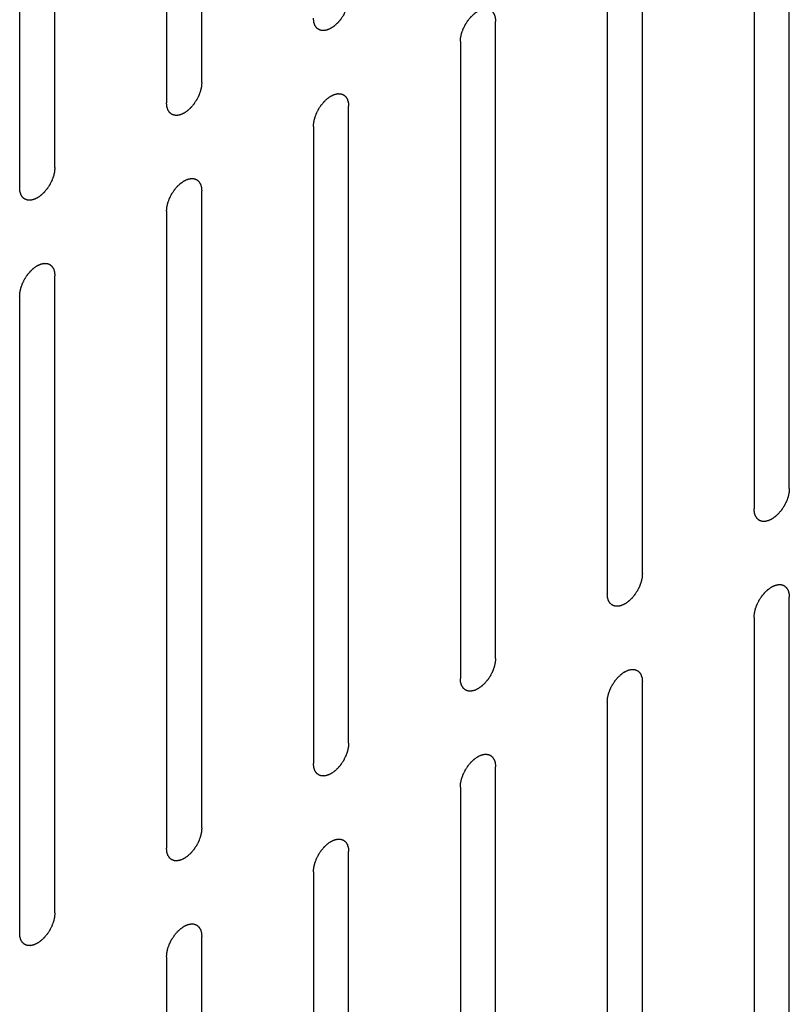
# Model space of a CAD drawing. Header units: inches. Extents: x 5 to 265, y 5 to 171.
# Tile 30 of 212: x 192.51 to 193.67, y 77.4 to 78.89. Entities that reach past the tile are written whole.
import ezdxf

# ---------------------------------------------------------------- set-up
doc = ezdxf.new("R2010")
doc.units = ezdxf.units.IN
doc.header["$LTSCALE"] = 14.96
doc.header["$MEASUREMENT"] = 0
doc.layers.get('0').update_dxf_attribs({"linetype": 'CONTINUOUS'})

msp = doc.modelspace()

# ---------------------------------------------------------------- linework, layer by layer
at = {"color": 7, "linetype": 'Continuous'}
for p, q in [((192.7805, 78.7908), (192.7805, 79.7502)), ((192.7275, 79.7195), (192.7275, 78.7602)), ((192.5592, 78.663), (192.5592, 79.6224)), ((192.5061, 79.5918), (192.5061, 78.6324)), ((193.6658, 78.1792), (193.6658, 79.1386)), ((193.6128, 79.108), (193.6128, 78.1486)), ((193.4445, 78.0514), (193.4445, 79.0108)), ((193.3914, 78.9802), (193.3914, 78.0208)), ((193.2231, 77.9236), (193.2231, 78.883)), ((193.1701, 78.8524), (193.1701, 77.893)), ((193.0018, 77.7959), (193.0018, 78.7553)), ((192.9488, 78.7246), (192.9488, 77.7652)), ((192.7805, 77.6681), (192.7805, 78.6275)), ((192.7275, 78.5969), (192.7275, 77.6375)), ((192.5592, 77.5403), (192.5592, 78.4997)), ((192.5061, 78.4691), (192.5061, 77.5097)), ((193.6658, 77.0565), (193.6658, 78.0159)), ((193.6128, 77.9853), (193.6128, 77.0259)), ((193.4445, 76.9287), (193.4445, 77.8881)), ((193.3914, 77.8575), (193.3914, 76.8981)), ((193.2231, 76.801), (193.2231, 77.7603)), ((193.1701, 77.7297), (193.1701, 76.7703)), ((193.0018, 76.6732), (193.0018, 77.6326)), ((192.9488, 77.6019), (192.9488, 76.6426)), ((192.7805, 76.5454), (192.7805, 77.5048)), ((192.7275, 77.4742), (192.7275, 76.5148))]:
    msp.add_line(p, q, dxfattribs=at)
for points in [[(193.0018, 78.9186), (193.0018, 78.918), (193.0017, 78.917), (193.0016, 78.9154), (193.0015, 78.9141), (193.0014, 78.9132), (193.0013, 78.9127), (193.0013, 78.9123), (193.0012, 78.9119), (193.0011, 78.9114), (193.0009, 78.9104), (193.0006, 78.909), (193.0002, 78.9077), (193, 78.9067), (192.9999, 78.9061), (192.9998, 78.9057), (192.9997, 78.9053), (192.9995, 78.9048), (192.9991, 78.9038), (192.9986, 78.9024), (192.9981, 78.901), (192.9977, 78.9), (192.9975, 78.8995), (192.9974, 78.8991), (192.9972, 78.8986), (192.9969, 78.8981), (192.9964, 78.8971), (192.9957, 78.8957), (192.995, 78.8944), (192.9945, 78.8934), (192.9943, 78.8928), (192.9941, 78.8924), (192.9938, 78.892), (192.9935, 78.8915), (192.9929, 78.8906), (192.992, 78.8894), (192.9912, 78.8881), (192.9906, 78.8872), (192.9903, 78.8867), (192.9901, 78.8863), (192.9898, 78.886), (192.9894, 78.8855), (192.9887, 78.8847), (192.9878, 78.8836), (192.9868, 78.8825), (192.9862, 78.8817), (192.9858, 78.8812), (192.9855, 78.8808), (192.9852, 78.8806), (192.9848, 78.8802), (192.984, 78.8795), (192.983, 78.8786), (192.982, 78.8776), (192.9813, 78.8769), (192.9808, 78.8766), (192.9805, 78.8762), (192.9802, 78.876), (192.9798, 78.8757), (192.979, 78.8752), (192.9779, 78.8744), (192.9768, 78.8737), (192.9761, 78.8732), (192.9756, 78.8729), (192.9753, 78.8726), (192.975, 78.8725), (192.9745, 78.8723), (192.9738, 78.8719), (192.9727, 78.8714), (192.9716, 78.8709), (192.9709, 78.8706), (192.9705, 78.8704), (192.9701, 78.8702), (192.9698, 78.8702), (192.9694, 78.8701), (192.9687, 78.8699), (192.9677, 78.8697), (192.9666, 78.8694), (192.9659, 78.8693), (192.9655, 78.8692), (192.9652, 78.8691), (192.9649, 78.8691), (192.9645, 78.8691), (192.9639, 78.8692), (192.9629, 78.8692), (192.962, 78.8692), (192.9613, 78.8692), (192.9609, 78.8693), (192.9606, 78.8693), (192.9604, 78.8694), (192.96, 78.8695), (192.9594, 78.8697), (192.9586, 78.87), (192.9577, 78.8703), (192.9571, 78.8706), (192.9568, 78.8707), (192.9565, 78.8708), (192.9563, 78.8709), (192.9561, 78.8712), (192.9556, 78.8716), (192.9549, 78.8721), (192.9542, 78.8727), (192.9537, 78.8731), (192.9535, 78.8733), (192.9532, 78.8735), (192.9531, 78.8737), (192.9529, 78.8741), (192.9526, 78.8746), (192.952, 78.8754), (192.9515, 78.8762), (192.9512, 78.8768), (192.951, 78.8771), (192.9508, 78.8773), (192.9507, 78.8777), (192.9506, 78.8781), (192.9504, 78.8788), (192.9501, 78.8798), (192.9497, 78.8808), (192.9495, 78.8815), (192.9494, 78.8819), (192.9493, 78.8822), (192.9493, 78.8826), (192.9492, 78.883), (192.9492, 78.8839), (192.949, 78.8851), (192.9489, 78.8865), (192.9488, 78.8875), (192.9488, 78.8879)], [(193.1701, 78.8524), (193.1701, 78.8529), (193.1702, 78.854), (193.1704, 78.8555), (193.1705, 78.8568), (193.1705, 78.8577), (193.1706, 78.8583), (193.1706, 78.8587), (193.1707, 78.8591), (193.1708, 78.8596), (193.171, 78.8606), (193.1714, 78.862), (193.1717, 78.8633), (193.1719, 78.8643), (193.172, 78.8648), (193.1721, 78.8652), (193.1723, 78.8657), (193.1725, 78.8662), (193.1728, 78.8672), (193.1733, 78.8686), (193.1738, 78.87), (193.1742, 78.8709), (193.1744, 78.8715), (193.1745, 78.8719), (193.1747, 78.8723), (193.175, 78.8729), (193.1755, 78.8739), (193.1762, 78.8752), (193.1769, 78.8766), (193.1774, 78.8776), (193.1777, 78.8781), (193.1779, 78.8786), (193.1781, 78.8789), (193.1785, 78.8794), (193.179, 78.8803), (193.1799, 78.8816), (193.1807, 78.8829), (193.1813, 78.8838), (193.1816, 78.8843), (193.1819, 78.8847), (193.1822, 78.885), (193.1825, 78.8855), (193.1832, 78.8862), (193.1841, 78.8874), (193.1851, 78.8885), (193.1858, 78.8893), (193.1861, 78.8898), (193.1864, 78.8901), (193.1867, 78.8904), (193.1872, 78.8908), (193.1879, 78.8915), (193.1889, 78.8924), (193.1899, 78.8934), (193.1907, 78.894), (193.1911, 78.8944), (193.1914, 78.8947), (193.1917, 78.8949), (193.1921, 78.8952), (193.1929, 78.8958), (193.194, 78.8965), (193.1951, 78.8973), (193.1959, 78.8978), (193.1963, 78.8981), (193.1966, 78.8984), (193.1969, 78.8985), (193.1974, 78.8987), (193.1981, 78.899), (193.1992, 78.8995), (193.2003, 78.9), (193.201, 78.9004), (193.2014, 78.9006), (193.2018, 78.9008), (193.2021, 78.9008), (193.2025, 78.9009), (193.2032, 78.9011), (193.2042, 78.9013), (193.2053, 78.9015), (193.206, 78.9017), (193.2064, 78.9018), (193.2067, 78.9019), (193.207, 78.9019), (193.2074, 78.9019), (193.2081, 78.9018), (193.209, 78.9018), (193.21, 78.9018), (193.2106, 78.9017), (193.211, 78.9017), (193.2113, 78.9017), (193.2115, 78.9016), (193.2119, 78.9015), (193.2125, 78.9013), (193.2133, 78.901), (193.2142, 78.9006), (193.2148, 78.9004), (193.2151, 78.9003), (193.2154, 78.9002), (193.2156, 78.9), (193.2159, 78.8998), (193.2163, 78.8994), (193.217, 78.8988), (193.2177, 78.8983), (193.2182, 78.8979), (193.2184, 78.8976), (193.2187, 78.8975), (193.2188, 78.8972), (193.219, 78.8969), (193.2194, 78.8964), (193.2199, 78.8956), (193.2204, 78.8948), (193.2207, 78.8942), (193.2209, 78.8939), (193.2211, 78.8936), (193.2212, 78.8933), (193.2213, 78.8929), (193.2215, 78.8922), (193.2219, 78.8912), (193.2222, 78.8902), (193.2224, 78.8895), (193.2225, 78.8891), (193.2226, 78.8888), (193.2226, 78.8884), (193.2227, 78.888), (193.2228, 78.8871), (193.2229, 78.8859), (193.223, 78.8845), (193.2231, 78.8835), (193.2231, 78.883)], [(192.7805, 78.7908), (192.7804, 78.7903), (192.7804, 78.7892), (192.7802, 78.7877), (192.7801, 78.7864), (192.7801, 78.7854), (192.78, 78.7849), (192.78, 78.7845), (192.7799, 78.7841), (192.7798, 78.7836), (192.7795, 78.7826), (192.7792, 78.7812), (192.7789, 78.7799), (192.7787, 78.7789), (192.7786, 78.7784), (192.7785, 78.778), (192.7783, 78.7775), (192.7781, 78.777), (192.7778, 78.776), (192.7773, 78.7746), (192.7768, 78.7732), (192.7764, 78.7722), (192.7762, 78.7717), (192.7761, 78.7713), (192.7758, 78.7709), (192.7756, 78.7703), (192.7751, 78.7693), (192.7744, 78.768), (192.7737, 78.7666), (192.7732, 78.7656), (192.7729, 78.7651), (192.7727, 78.7646), (192.7725, 78.7643), (192.7721, 78.7638), (192.7716, 78.7629), (192.7707, 78.7616), (192.7699, 78.7603), (192.7693, 78.7594), (192.769, 78.7589), (192.7687, 78.7585), (192.7684, 78.7582), (192.7681, 78.7577), (192.7674, 78.757), (192.7664, 78.7558), (192.7655, 78.7547), (192.7648, 78.7539), (192.7644, 78.7534), (192.7642, 78.7531), (192.7639, 78.7528), (192.7634, 78.7524), (192.7627, 78.7517), (192.7617, 78.7508), (192.7607, 78.7498), (192.7599, 78.7491), (192.7595, 78.7488), (192.7592, 78.7485), (192.7589, 78.7483), (192.7585, 78.7479), (192.7577, 78.7474), (192.7566, 78.7467), (192.7555, 78.7459), (192.7547, 78.7454), (192.7543, 78.7451), (192.754, 78.7448), (192.7537, 78.7447), (192.7532, 78.7445), (192.7525, 78.7442), (192.7514, 78.7437), (192.7503, 78.7432), (192.7496, 78.7428), (192.7491, 78.7426), (192.7488, 78.7424), (192.7485, 78.7424), (192.7481, 78.7423), (192.7474, 78.7421), (192.7463, 78.7419), (192.7453, 78.7417), (192.7446, 78.7415), (192.7442, 78.7414), (192.7439, 78.7413), (192.7436, 78.7413), (192.7432, 78.7413), (192.7425, 78.7414), (192.7416, 78.7414), (192.7406, 78.7414), (192.74, 78.7415), (192.7396, 78.7415), (192.7393, 78.7415), (192.739, 78.7416), (192.7387, 78.7417), (192.7381, 78.7419), (192.7373, 78.7422), (192.7364, 78.7426), (192.7358, 78.7428), (192.7355, 78.7429), (192.7352, 78.743), (192.735, 78.7432), (192.7347, 78.7434), (192.7343, 78.7438), (192.7336, 78.7444), (192.7329, 78.7449), (192.7324, 78.7453), (192.7321, 78.7455), (192.7319, 78.7457), (192.7318, 78.746), (192.7316, 78.7463), (192.7312, 78.7468), (192.7307, 78.7476), (192.7302, 78.7484), (192.7298, 78.749), (192.7297, 78.7493), (192.7295, 78.7496), (192.7294, 78.7499), (192.7293, 78.7503), (192.7291, 78.751), (192.7287, 78.752), (192.7284, 78.753), (192.7282, 78.7537), (192.7281, 78.7541), (192.728, 78.7544), (192.728, 78.7548), (192.7279, 78.7552), (192.7278, 78.7561), (192.7277, 78.7573), (192.7276, 78.7587), (192.7275, 78.7597), (192.7275, 78.7602)], [(192.9488, 78.7246), (192.9488, 78.7252), (192.9489, 78.7262), (192.949, 78.7278), (192.9491, 78.7291), (192.9492, 78.73), (192.9493, 78.7305), (192.9493, 78.7309), (192.9494, 78.7313), (192.9495, 78.7318), (192.9497, 78.7328), (192.95, 78.7342), (192.9503, 78.7355), (192.9506, 78.7365), (192.9507, 78.7371), (192.9508, 78.7375), (192.9509, 78.7379), (192.9511, 78.7384), (192.9515, 78.7394), (192.952, 78.7408), (192.9525, 78.7422), (192.9529, 78.7432), (192.9531, 78.7437), (192.9532, 78.7441), (192.9534, 78.7446), (192.9537, 78.7451), (192.9542, 78.7461), (192.9549, 78.7475), (192.9556, 78.7488), (192.9561, 78.7498), (192.9563, 78.7504), (192.9565, 78.7508), (192.9568, 78.7512), (192.9571, 78.7517), (192.9577, 78.7526), (192.9585, 78.7538), (192.9594, 78.7551), (192.96, 78.756), (192.9603, 78.7565), (192.9605, 78.7569), (192.9608, 78.7572), (192.9612, 78.7577), (192.9619, 78.7585), (192.9628, 78.7596), (192.9638, 78.7607), (192.9644, 78.7615), (192.9648, 78.762), (192.9651, 78.7623), (192.9654, 78.7626), (192.9658, 78.763), (192.9666, 78.7637), (192.9676, 78.7646), (192.9686, 78.7656), (192.9693, 78.7663), (192.9697, 78.7666), (192.9701, 78.767), (192.9704, 78.7672), (192.9708, 78.7675), (192.9716, 78.768), (192.9727, 78.7688), (192.9738, 78.7695), (192.9745, 78.77), (192.975, 78.7703), (192.9753, 78.7706), (192.9756, 78.7707), (192.976, 78.7709), (192.9768, 78.7713), (192.9779, 78.7718), (192.9789, 78.7723), (192.9797, 78.7726), (192.9801, 78.7728), (192.9805, 78.773), (192.9808, 78.773), (192.9812, 78.7731), (192.9819, 78.7733), (192.9829, 78.7735), (192.984, 78.7738), (192.9847, 78.7739), (192.9851, 78.774), (192.9854, 78.7741), (192.9857, 78.7741), (192.9861, 78.7741), (192.9867, 78.774), (192.9877, 78.774), (192.9886, 78.774), (192.9893, 78.774), (192.9897, 78.7739), (192.99, 78.7739), (192.9902, 78.7738), (192.9906, 78.7737), (192.9912, 78.7735), (192.992, 78.7732), (192.9929, 78.7729), (192.9935, 78.7726), (192.9938, 78.7725), (192.9941, 78.7724), (192.9942, 78.7722), (192.9945, 78.772), (192.995, 78.7716), (192.9957, 78.7711), (192.9964, 78.7705), (192.9969, 78.7701), (192.9971, 78.7699), (192.9973, 78.7697), (192.9975, 78.7695), (192.9977, 78.7691), (192.998, 78.7686), (192.9986, 78.7678), (192.9991, 78.767), (192.9994, 78.7664), (192.9996, 78.7661), (192.9998, 78.7659), (192.9999, 78.7655), (193, 78.7651), (193.0002, 78.7644), (193.0005, 78.7634), (193.0008, 78.7624), (193.0011, 78.7617), (193.0012, 78.7613), (193.0013, 78.761), (193.0013, 78.7606), (193.0014, 78.7602), (193.0014, 78.7593), (193.0016, 78.7581), (193.0017, 78.7567), (193.0018, 78.7557), (193.0018, 78.7553)], [(192.5592, 78.663), (192.5591, 78.6625), (192.559, 78.6614), (192.5589, 78.6599), (192.5588, 78.6586), (192.5587, 78.6577), (192.5587, 78.6571), (192.5587, 78.6568), (192.5586, 78.6563), (192.5584, 78.6558), (192.5582, 78.6548), (192.5579, 78.6535), (192.5576, 78.6521), (192.5574, 78.6511), (192.5573, 78.6506), (192.5572, 78.6502), (192.557, 78.6498), (192.5568, 78.6492), (192.5565, 78.6482), (192.556, 78.6468), (192.5554, 78.6454), (192.5551, 78.6445), (192.5549, 78.6439), (192.5548, 78.6435), (192.5545, 78.6431), (192.5543, 78.6425), (192.5538, 78.6416), (192.5531, 78.6402), (192.5524, 78.6388), (192.5519, 78.6378), (192.5516, 78.6373), (192.5514, 78.6369), (192.5511, 78.6365), (192.5508, 78.636), (192.5502, 78.6351), (192.5494, 78.6338), (192.5486, 78.6325), (192.548, 78.6316), (192.5476, 78.6311), (192.5474, 78.6307), (192.5471, 78.6304), (192.5467, 78.63), (192.5461, 78.6292), (192.5451, 78.628), (192.5442, 78.6269), (192.5435, 78.6261), (192.5431, 78.6256), (192.5428, 78.6253), (192.5425, 78.625), (192.5421, 78.6246), (192.5414, 78.624), (192.5404, 78.623), (192.5393, 78.622), (192.5386, 78.6214), (192.5382, 78.621), (192.5379, 78.6207), (192.5376, 78.6205), (192.5371, 78.6202), (192.5364, 78.6196), (192.5353, 78.6189), (192.5342, 78.6181), (192.5334, 78.6176), (192.533, 78.6173), (192.5326, 78.617), (192.5323, 78.6169), (192.5319, 78.6167), (192.5311, 78.6164), (192.5301, 78.6159), (192.529, 78.6154), (192.5283, 78.615), (192.5278, 78.6148), (192.5275, 78.6147), (192.5272, 78.6146), (192.5268, 78.6145), (192.5261, 78.6144), (192.525, 78.6141), (192.524, 78.6139), (192.5233, 78.6137), (192.5229, 78.6136), (192.5225, 78.6135), (192.5223, 78.6136), (192.5219, 78.6136), (192.5212, 78.6136), (192.5203, 78.6136), (192.5193, 78.6137), (192.5186, 78.6137), (192.5183, 78.6137), (192.518, 78.6137), (192.5177, 78.6138), (192.5174, 78.6139), (192.5168, 78.6142), (192.5159, 78.6145), (192.5151, 78.6148), (192.5145, 78.615), (192.5142, 78.6151), (192.5139, 78.6152), (192.5137, 78.6154), (192.5134, 78.6156), (192.5129, 78.616), (192.5123, 78.6166), (192.5116, 78.6171), (192.5111, 78.6175), (192.5108, 78.6178), (192.5106, 78.6179), (192.5105, 78.6182), (192.5103, 78.6185), (192.5099, 78.6191), (192.5094, 78.6199), (192.5089, 78.6207), (192.5085, 78.6212), (192.5083, 78.6216), (192.5082, 78.6218), (192.5081, 78.6221), (192.5079, 78.6225), (192.5077, 78.6232), (192.5074, 78.6242), (192.5071, 78.6252), (192.5069, 78.6259), (192.5068, 78.6263), (192.5066, 78.6266), (192.5066, 78.627), (192.5066, 78.6275), (192.5065, 78.6283), (192.5064, 78.6295), (192.5063, 78.6309), (192.5062, 78.6319), (192.5061, 78.6324)], [(192.7275, 78.5969), (192.7275, 78.5974), (192.7276, 78.5984), (192.7277, 78.6), (192.7278, 78.6013), (192.7279, 78.6022), (192.7279, 78.6027), (192.7279, 78.6031), (192.7281, 78.6035), (192.7282, 78.6041), (192.7284, 78.605), (192.7287, 78.6064), (192.729, 78.6078), (192.7292, 78.6087), (192.7294, 78.6093), (192.7294, 78.6097), (192.7296, 78.6101), (192.7298, 78.6107), (192.7302, 78.6116), (192.7307, 78.613), (192.7312, 78.6144), (192.7315, 78.6154), (192.7317, 78.6159), (192.7319, 78.6164), (192.7321, 78.6168), (192.7324, 78.6173), (192.7329, 78.6183), (192.7336, 78.6197), (192.7343, 78.6211), (192.7347, 78.622), (192.735, 78.6226), (192.7352, 78.623), (192.7355, 78.6234), (192.7358, 78.6239), (192.7364, 78.6248), (192.7372, 78.626), (192.7381, 78.6273), (192.7386, 78.6282), (192.739, 78.6287), (192.7392, 78.6291), (192.7395, 78.6294), (192.7399, 78.6299), (192.7406, 78.6307), (192.7415, 78.6318), (192.7425, 78.633), (192.7431, 78.6338), (192.7435, 78.6342), (192.7438, 78.6346), (192.7441, 78.6348), (192.7445, 78.6352), (192.7452, 78.6359), (192.7463, 78.6369), (192.7473, 78.6378), (192.748, 78.6385), (192.7484, 78.6389), (192.7487, 78.6392), (192.7491, 78.6394), (192.7495, 78.6397), (192.7503, 78.6402), (192.7514, 78.641), (192.7524, 78.6417), (192.7532, 78.6423), (192.7536, 78.6426), (192.754, 78.6428), (192.7543, 78.6429), (192.7547, 78.6431), (192.7555, 78.6435), (192.7565, 78.644), (192.7576, 78.6445), (192.7584, 78.6448), (192.7588, 78.645), (192.7591, 78.6452), (192.7594, 78.6452), (192.7598, 78.6453), (192.7606, 78.6455), (192.7616, 78.6457), (192.7626, 78.646), (192.7634, 78.6461), (192.7638, 78.6462), (192.7641, 78.6463), (192.7644, 78.6463), (192.7647, 78.6463), (192.7654, 78.6463), (192.7664, 78.6462), (192.7673, 78.6462), (192.768, 78.6462), (192.7684, 78.6461), (192.7687, 78.6462), (192.7689, 78.646), (192.7692, 78.6459), (192.7698, 78.6457), (192.7707, 78.6454), (192.7715, 78.6451), (192.7721, 78.6449), (192.7725, 78.6447), (192.7727, 78.6447), (192.7729, 78.6445), (192.7732, 78.6443), (192.7737, 78.6438), (192.7744, 78.6433), (192.775, 78.6427), (192.7755, 78.6423), (192.7758, 78.6421), (192.776, 78.6419), (192.7762, 78.6417), (192.7764, 78.6414), (192.7767, 78.6408), (192.7772, 78.64), (192.7777, 78.6392), (192.7781, 78.6386), (192.7783, 78.6383), (192.7785, 78.6381), (192.7785, 78.6378), (192.7787, 78.6374), (192.7789, 78.6367), (192.7792, 78.6356), (192.7795, 78.6346), (192.7797, 78.6339), (192.7799, 78.6335), (192.78, 78.6332), (192.78, 78.6329), (192.78, 78.6324), (192.7801, 78.6315), (192.7802, 78.6304), (192.7804, 78.6289), (192.7804, 78.628), (192.7805, 78.6275)], [(192.5061, 78.4691), (192.5062, 78.4696), (192.5063, 78.4706), (192.5064, 78.4722), (192.5065, 78.4735), (192.5066, 78.4744), (192.5066, 78.4749), (192.5066, 78.4753), (192.5067, 78.4757), (192.5069, 78.4763), (192.5071, 78.4772), (192.5074, 78.4786), (192.5077, 78.48), (192.5079, 78.4809), (192.508, 78.4815), (192.5081, 78.4819), (192.5083, 78.4823), (192.5085, 78.4829), (192.5088, 78.4838), (192.5093, 78.4852), (192.5099, 78.4866), (192.5102, 78.4876), (192.5104, 78.4882), (192.5105, 78.4886), (192.5108, 78.489), (192.511, 78.4895), (192.5115, 78.4905), (192.5122, 78.4919), (192.5129, 78.4933), (192.5134, 78.4942), (192.5137, 78.4948), (192.5139, 78.4952), (192.5142, 78.4956), (192.5145, 78.4961), (192.5151, 78.497), (192.5159, 78.4983), (192.5167, 78.4995), (192.5173, 78.5004), (192.5177, 78.5009), (192.5179, 78.5013), (192.5182, 78.5017), (192.5186, 78.5021), (192.5192, 78.5029), (192.5202, 78.504), (192.5211, 78.5052), (192.5218, 78.506), (192.5222, 78.5064), (192.5225, 78.5068), (192.5228, 78.5071), (192.5232, 78.5074), (192.5239, 78.5081), (192.5249, 78.5091), (192.526, 78.51), (192.5267, 78.5107), (192.5271, 78.5111), (192.5274, 78.5114), (192.5277, 78.5116), (192.5282, 78.5119), (192.5289, 78.5124), (192.53, 78.5132), (192.5311, 78.5139), (192.5319, 78.5145), (192.5323, 78.5148), (192.5327, 78.515), (192.533, 78.5152), (192.5334, 78.5154), (192.5342, 78.5157), (192.5352, 78.5162), (192.5363, 78.5167), (192.537, 78.5171), (192.5375, 78.5172), (192.5378, 78.5174), (192.5381, 78.5175), (192.5385, 78.5176), (192.5392, 78.5177), (192.5403, 78.518), (192.5413, 78.5182), (192.542, 78.5184), (192.5424, 78.5185), (192.5428, 78.5186), (192.543, 78.5185), (192.5434, 78.5185), (192.5441, 78.5185), (192.545, 78.5184), (192.546, 78.5184), (192.5467, 78.5184), (192.547, 78.5184), (192.5473, 78.5184), (192.5476, 78.5183), (192.5479, 78.5181), (192.5485, 78.5179), (192.5494, 78.5176), (192.5502, 78.5173), (192.5508, 78.5171), (192.5511, 78.517), (192.5514, 78.5169), (192.5516, 78.5167), (192.5519, 78.5165), (192.5524, 78.5161), (192.553, 78.5155), (192.5537, 78.5149), (192.5542, 78.5145), (192.5545, 78.5143), (192.5547, 78.5142), (192.5548, 78.5139), (192.555, 78.5136), (192.5554, 78.513), (192.5559, 78.5122), (192.5564, 78.5114), (192.5568, 78.5109), (192.557, 78.5105), (192.5571, 78.5103), (192.5572, 78.51), (192.5574, 78.5096), (192.5576, 78.5089), (192.5579, 78.5079), (192.5582, 78.5069), (192.5584, 78.5062), (192.5585, 78.5057), (192.5587, 78.5055), (192.5587, 78.5051), (192.5587, 78.5046), (192.5588, 78.5038), (192.5589, 78.5026), (192.559, 78.5011), (192.5591, 78.5002), (192.5592, 78.4997)], [(193.6658, 78.1792), (193.6657, 78.1787), (193.6657, 78.1776), (193.6655, 78.1761), (193.6654, 78.1748), (193.6654, 78.1739), (193.6653, 78.1734), (193.6653, 78.173), (193.6652, 78.1726), (193.6651, 78.172), (193.6648, 78.171), (193.6645, 78.1697), (193.6642, 78.1683), (193.664, 78.1673), (193.6639, 78.1668), (193.6638, 78.1664), (193.6636, 78.166), (193.6634, 78.1654), (193.6631, 78.1644), (193.6626, 78.163), (193.6621, 78.1617), (193.6617, 78.1607), (193.6615, 78.1601), (193.6614, 78.1597), (193.6611, 78.1593), (193.6609, 78.1587), (193.6604, 78.1578), (193.6597, 78.1564), (193.659, 78.155), (193.6585, 78.154), (193.6582, 78.1535), (193.658, 78.1531), (193.6578, 78.1527), (193.6574, 78.1522), (193.6568, 78.1513), (193.656, 78.15), (193.6552, 78.1488), (193.6546, 78.1479), (193.6543, 78.1474), (193.654, 78.147), (193.6537, 78.1466), (193.6534, 78.1462), (193.6527, 78.1454), (193.6517, 78.1442), (193.6508, 78.1431), (193.6501, 78.1423), (193.6497, 78.1419), (193.6495, 78.1415), (193.6491, 78.1412), (193.6487, 78.1408), (193.648, 78.1402), (193.647, 78.1392), (193.646, 78.1383), (193.6452, 78.1376), (193.6448, 78.1372), (193.6445, 78.1369), (193.6442, 78.1367), (193.6437, 78.1364), (193.643, 78.1359), (193.6419, 78.1351), (193.6408, 78.1343), (193.64, 78.1338), (193.6396, 78.1335), (193.6393, 78.1333), (193.6389, 78.1331), (193.6385, 78.1329), (193.6378, 78.1326), (193.6367, 78.1321), (193.6356, 78.1316), (193.6349, 78.1312), (193.6344, 78.131), (193.6341, 78.1309), (193.6338, 78.1308), (193.6334, 78.1307), (193.6327, 78.1306), (193.6316, 78.1303), (193.6306, 78.1301), (193.6299, 78.1299), (193.6295, 78.1298), (193.6292, 78.1297), (193.6289, 78.1298), (193.6285, 78.1298), (193.6278, 78.1298), (193.6269, 78.1298), (193.6259, 78.1299), (193.6253, 78.1299), (193.6249, 78.1299), (193.6246, 78.1299), (193.6243, 78.13), (193.624, 78.1301), (193.6234, 78.1304), (193.6226, 78.1307), (193.6217, 78.131), (193.6211, 78.1312), (193.6208, 78.1313), (193.6205, 78.1314), (193.6203, 78.1316), (193.62, 78.1318), (193.6196, 78.1322), (193.6189, 78.1328), (193.6182, 78.1334), (193.6177, 78.1337), (193.6174, 78.134), (193.6172, 78.1341), (193.6171, 78.1344), (193.6169, 78.1347), (193.6165, 78.1353), (193.616, 78.1361), (193.6155, 78.1369), (193.6151, 78.1374), (193.6149, 78.1378), (193.6148, 78.138), (193.6147, 78.1383), (193.6146, 78.1387), (193.6143, 78.1394), (193.614, 78.1404), (193.6137, 78.1414), (193.6135, 78.1421), (193.6134, 78.1425), (193.6133, 78.1428), (193.6132, 78.1432), (193.6132, 78.1437), (193.6131, 78.1445), (193.613, 78.1457), (193.6129, 78.1472), (193.6128, 78.1481), (193.6128, 78.1486)], [(193.4445, 78.0514), (193.4444, 78.0509), (193.4443, 78.0499), (193.4442, 78.0483), (193.4441, 78.047), (193.444, 78.0461), (193.444, 78.0456), (193.444, 78.0452), (193.4439, 78.0448), (193.4437, 78.0442), (193.4435, 78.0433), (193.4432, 78.0419), (193.4429, 78.0405), (193.4427, 78.0396), (193.4425, 78.039), (193.4425, 78.0386), (193.4423, 78.0382), (193.4421, 78.0376), (193.4417, 78.0367), (193.4412, 78.0353), (193.4407, 78.0339), (193.4404, 78.0329), (193.4402, 78.0323), (193.44, 78.0319), (193.4398, 78.0315), (193.4395, 78.031), (193.4391, 78.03), (193.4384, 78.0286), (193.4377, 78.0272), (193.4372, 78.0263), (193.4369, 78.0257), (193.4367, 78.0253), (193.4364, 78.0249), (193.4361, 78.0244), (193.4355, 78.0235), (193.4347, 78.0222), (193.4339, 78.021), (193.4333, 78.0201), (193.4329, 78.0196), (193.4327, 78.0192), (193.4324, 78.0189), (193.432, 78.0184), (193.4314, 78.0176), (193.4304, 78.0165), (193.4295, 78.0153), (193.4288, 78.0145), (193.4284, 78.0141), (193.4281, 78.0137), (193.4278, 78.0135), (193.4274, 78.0131), (193.4267, 78.0124), (193.4257, 78.0114), (193.4246, 78.0105), (193.4239, 78.0098), (193.4235, 78.0094), (193.4232, 78.0091), (193.4229, 78.0089), (193.4224, 78.0086), (193.4217, 78.0081), (193.4206, 78.0073), (193.4195, 78.0066), (193.4187, 78.006), (193.4183, 78.0057), (193.4179, 78.0055), (193.4176, 78.0054), (193.4172, 78.0051), (193.4164, 78.0048), (193.4154, 78.0043), (193.4143, 78.0038), (193.4135, 78.0035), (193.4131, 78.0033), (193.4128, 78.0031), (193.4125, 78.003), (193.4121, 78.0029), (193.4113, 78.0028), (193.4103, 78.0025), (193.4093, 78.0023), (193.4086, 78.0021), (193.4082, 78.0021), (193.4078, 78.002), (193.4076, 78.002), (193.4072, 78.002), (193.4065, 78.002), (193.4056, 78.0021), (193.4046, 78.0021), (193.4039, 78.0021), (193.4036, 78.0021), (193.4033, 78.0021), (193.403, 78.0022), (193.4027, 78.0024), (193.4021, 78.0026), (193.4012, 78.0029), (193.4004, 78.0032), (193.3998, 78.0034), (193.3995, 78.0036), (193.3992, 78.0036), (193.399, 78.0038), (193.3987, 78.004), (193.3982, 78.0044), (193.3976, 78.005), (193.3969, 78.0056), (193.3964, 78.006), (193.3961, 78.0062), (193.3959, 78.0063), (193.3958, 78.0066), (193.3956, 78.0069), (193.3952, 78.0075), (193.3947, 78.0083), (193.3942, 78.0091), (193.3938, 78.0097), (193.3936, 78.01), (193.3934, 78.0102), (193.3934, 78.0105), (193.3932, 78.0109), (193.393, 78.0116), (193.3927, 78.0126), (193.3924, 78.0136), (193.3922, 78.0144), (193.392, 78.0148), (193.3919, 78.015), (193.3919, 78.0154), (193.3919, 78.0159), (193.3918, 78.0167), (193.3917, 78.0179), (193.3916, 78.0194), (193.3915, 78.0203), (193.3914, 78.0208)], [(193.6128, 77.9853), (193.6128, 77.9858), (193.6129, 77.9868), (193.613, 77.9884), (193.6131, 77.9897), (193.6132, 77.9906), (193.6132, 77.9911), (193.6132, 77.9915), (193.6134, 77.9919), (193.6135, 77.9925), (193.6137, 77.9934), (193.614, 77.9948), (193.6143, 77.9962), (193.6145, 77.9972), (193.6147, 77.9977), (193.6147, 77.9981), (193.6149, 77.9985), (193.6151, 77.9991), (193.6155, 78.0001), (193.616, 78.0015), (193.6165, 78.0028), (193.6168, 78.0038), (193.617, 78.0044), (193.6172, 78.0048), (193.6174, 78.0052), (193.6177, 78.0058), (193.6182, 78.0067), (193.6188, 78.0081), (193.6195, 78.0095), (193.62, 78.0105), (193.6203, 78.011), (193.6205, 78.0114), (193.6208, 78.0118), (193.6211, 78.0123), (193.6217, 78.0132), (193.6225, 78.0145), (193.6234, 78.0157), (193.6239, 78.0166), (193.6243, 78.0171), (193.6245, 78.0175), (193.6248, 78.0179), (193.6252, 78.0183), (193.6258, 78.0191), (193.6268, 78.0203), (193.6277, 78.0214), (193.6284, 78.0222), (193.6288, 78.0226), (193.6291, 78.023), (193.6294, 78.0233), (193.6298, 78.0237), (193.6305, 78.0243), (193.6316, 78.0253), (193.6326, 78.0262), (193.6333, 78.0269), (193.6337, 78.0273), (193.634, 78.0276), (193.6344, 78.0278), (193.6348, 78.0281), (193.6356, 78.0286), (193.6366, 78.0294), (193.6377, 78.0302), (193.6385, 78.0307), (193.6389, 78.031), (193.6393, 78.0312), (193.6396, 78.0314), (193.64, 78.0316), (193.6408, 78.0319), (193.6418, 78.0324), (193.6429, 78.0329), (193.6437, 78.0333), (193.6441, 78.0335), (193.6444, 78.0336), (193.6447, 78.0337), (193.6451, 78.0338), (193.6459, 78.0339), (193.6469, 78.0342), (193.6479, 78.0344), (193.6487, 78.0346), (193.6491, 78.0347), (193.6494, 78.0348), (193.6497, 78.0347), (193.65, 78.0347), (193.6507, 78.0347), (193.6517, 78.0347), (193.6526, 78.0346), (193.6533, 78.0346), (193.6537, 78.0346), (193.654, 78.0346), (193.6542, 78.0345), (193.6545, 78.0344), (193.6551, 78.0341), (193.656, 78.0338), (193.6568, 78.0335), (193.6574, 78.0333), (193.6578, 78.0332), (193.658, 78.0331), (193.6582, 78.0329), (193.6585, 78.0327), (193.659, 78.0323), (193.6597, 78.0317), (193.6603, 78.0311), (193.6608, 78.0308), (193.6611, 78.0305), (193.6613, 78.0304), (193.6615, 78.0301), (193.6617, 78.0298), (193.662, 78.0292), (193.6625, 78.0284), (193.663, 78.0276), (193.6634, 78.0271), (193.6636, 78.0267), (193.6638, 78.0265), (193.6638, 78.0262), (193.664, 78.0258), (193.6642, 78.0251), (193.6645, 78.0241), (193.6648, 78.0231), (193.665, 78.0224), (193.6652, 78.022), (193.6653, 78.0217), (193.6653, 78.0213), (193.6653, 78.0208), (193.6654, 78.02), (193.6655, 78.0188), (193.6657, 78.0173), (193.6657, 78.0164), (193.6658, 78.0159)], [(193.2231, 77.9236), (193.2231, 77.9231), (193.223, 77.9221), (193.2229, 77.9205), (193.2228, 77.9192), (193.2227, 77.9183), (193.2227, 77.9178), (193.2226, 77.9174), (193.2225, 77.917), (193.2224, 77.9164), (193.2222, 77.9155), (193.2219, 77.9141), (193.2216, 77.9127), (193.2214, 77.9118), (193.2212, 77.9112), (193.2212, 77.9108), (193.221, 77.9104), (193.2208, 77.9099), (193.2204, 77.9089), (193.2199, 77.9075), (193.2194, 77.9061), (193.2191, 77.9051), (193.2189, 77.9046), (193.2187, 77.9041), (193.2185, 77.9037), (193.2182, 77.9032), (193.2177, 77.9022), (193.217, 77.9008), (193.2163, 77.8994), (193.2159, 77.8985), (193.2156, 77.8979), (193.2154, 77.8975), (193.2151, 77.8971), (193.2148, 77.8966), (193.2142, 77.8957), (193.2134, 77.8945), (193.2125, 77.8932), (193.212, 77.8923), (193.2116, 77.8918), (193.2114, 77.8914), (193.2111, 77.8911), (193.2107, 77.8906), (193.21, 77.8898), (193.2091, 77.8887), (193.2081, 77.8875), (193.2075, 77.8867), (193.2071, 77.8863), (193.2068, 77.8859), (193.2065, 77.8857), (193.2061, 77.8853), (193.2054, 77.8846), (193.2043, 77.8837), (193.2033, 77.8827), (193.2026, 77.882), (193.2022, 77.8816), (193.2019, 77.8813), (193.2015, 77.8811), (193.2011, 77.8808), (193.2003, 77.8803), (193.1992, 77.8795), (193.1981, 77.8788), (193.1974, 77.8782), (193.1969, 77.878), (193.1966, 77.8777), (193.1963, 77.8776), (193.1959, 77.8774), (193.1951, 77.877), (193.194, 77.8765), (193.193, 77.876), (193.1922, 77.8757), (193.1918, 77.8755), (193.1915, 77.8753), (193.1912, 77.8753), (193.1907, 77.8752), (193.19, 77.875), (193.189, 77.8748), (193.188, 77.8745), (193.1872, 77.8744), (193.1868, 77.8743), (193.1865, 77.8742), (193.1862, 77.8742), (193.1858, 77.8742), (193.1852, 77.8742), (193.1842, 77.8743), (193.1833, 77.8743), (193.1826, 77.8743), (193.1822, 77.8744), (193.1819, 77.8743), (193.1817, 77.8745), (193.1814, 77.8746), (193.1808, 77.8748), (193.1799, 77.8751), (193.1791, 77.8754), (193.1785, 77.8756), (193.1781, 77.8758), (193.1779, 77.8758), (193.1777, 77.876), (193.1774, 77.8763), (193.1769, 77.8767), (193.1762, 77.8772), (193.1755, 77.8778), (193.1751, 77.8782), (193.1748, 77.8784), (193.1746, 77.8786), (193.1744, 77.8788), (193.1742, 77.8791), (193.1739, 77.8797), (193.1734, 77.8805), (193.1729, 77.8813), (193.1725, 77.8819), (193.1723, 77.8822), (193.1721, 77.8824), (193.172, 77.8827), (193.1719, 77.8831), (193.1717, 77.8839), (193.1714, 77.8849), (193.1711, 77.8859), (193.1708, 77.8866), (193.1707, 77.887), (193.1706, 77.8873), (193.1706, 77.8876), (193.1705, 77.8881), (193.1705, 77.889), (193.1704, 77.8902), (193.1702, 77.8916), (193.1701, 77.8926), (193.1701, 77.893)], [(193.3914, 77.8575), (193.3915, 77.858), (193.3916, 77.8591), (193.3917, 77.8606), (193.3918, 77.8619), (193.3919, 77.8628), (193.3919, 77.8634), (193.3919, 77.8637), (193.392, 77.8642), (193.3921, 77.8647), (193.3924, 77.8657), (193.3927, 77.867), (193.393, 77.8684), (193.3932, 77.8694), (193.3933, 77.8699), (193.3934, 77.8703), (193.3936, 77.8708), (193.3938, 77.8713), (193.3941, 77.8723), (193.3946, 77.8737), (193.3952, 77.8751), (193.3955, 77.876), (193.3957, 77.8766), (193.3958, 77.877), (193.3961, 77.8774), (193.3963, 77.878), (193.3968, 77.8789), (193.3975, 77.8803), (193.3982, 77.8817), (193.3987, 77.8827), (193.399, 77.8832), (193.3992, 77.8837), (193.3994, 77.884), (193.3998, 77.8845), (193.4004, 77.8854), (193.4012, 77.8867), (193.402, 77.888), (193.4026, 77.8889), (193.4029, 77.8894), (193.4032, 77.8898), (193.4035, 77.8901), (193.4039, 77.8905), (193.4045, 77.8913), (193.4055, 77.8925), (193.4064, 77.8936), (193.4071, 77.8944), (193.4075, 77.8949), (193.4077, 77.8952), (193.4081, 77.8955), (193.4085, 77.8959), (193.4092, 77.8965), (193.4102, 77.8975), (193.4113, 77.8985), (193.412, 77.8991), (193.4124, 77.8995), (193.4127, 77.8998), (193.413, 77.9), (193.4135, 77.9003), (193.4142, 77.9009), (193.4153, 77.9016), (193.4164, 77.9024), (193.4172, 77.9029), (193.4176, 77.9032), (193.4179, 77.9035), (193.4183, 77.9036), (193.4187, 77.9038), (193.4194, 77.9041), (193.4205, 77.9046), (193.4216, 77.9051), (193.4223, 77.9055), (193.4228, 77.9057), (193.4231, 77.9059), (193.4234, 77.9059), (193.4238, 77.906), (193.4245, 77.9062), (193.4256, 77.9064), (193.4266, 77.9066), (193.4273, 77.9068), (193.4277, 77.9069), (193.4281, 77.907), (193.4283, 77.9069), (193.4287, 77.9069), (193.4294, 77.9069), (193.4303, 77.9069), (193.4313, 77.9068), (193.432, 77.9068), (193.4323, 77.9068), (193.4326, 77.9068), (193.4329, 77.9067), (193.4332, 77.9066), (193.4338, 77.9064), (193.4347, 77.906), (193.4355, 77.9057), (193.4361, 77.9055), (193.4364, 77.9054), (193.4367, 77.9053), (193.4369, 77.9051), (193.4372, 77.9049), (193.4377, 77.9045), (193.4383, 77.9039), (193.439, 77.9034), (193.4395, 77.903), (193.4398, 77.9027), (193.44, 77.9026), (193.4401, 77.9023), (193.4403, 77.902), (193.4407, 77.9014), (193.4412, 77.9006), (193.4417, 77.8998), (193.4421, 77.8993), (193.4423, 77.899), (193.4424, 77.8987), (193.4425, 77.8984), (193.4426, 77.898), (193.4429, 77.8973), (193.4432, 77.8963), (193.4435, 77.8953), (193.4437, 77.8946), (193.4438, 77.8942), (193.444, 77.8939), (193.444, 77.8935), (193.444, 77.893), (193.4441, 77.8922), (193.4442, 77.891), (193.4443, 77.8896), (193.4444, 77.8886), (193.4445, 77.8881)], [(193.0018, 77.7959), (193.0018, 77.7953), (193.0017, 77.7943), (193.0016, 77.7927), (193.0015, 77.7914), (193.0014, 77.7905), (193.0013, 77.79), (193.0013, 77.7896), (193.0012, 77.7892), (193.0011, 77.7887), (193.0009, 77.7877), (193.0006, 77.7863), (193.0002, 77.785), (193, 77.784), (192.9999, 77.7835), (192.9998, 77.783), (192.9997, 77.7826), (192.9995, 77.7821), (192.9991, 77.7811), (192.9986, 77.7797), (192.9981, 77.7783), (192.9977, 77.7773), (192.9975, 77.7768), (192.9974, 77.7764), (192.9972, 77.776), (192.9969, 77.7754), (192.9964, 77.7744), (192.9957, 77.773), (192.995, 77.7717), (192.9945, 77.7707), (192.9943, 77.7701), (192.9941, 77.7697), (192.9938, 77.7694), (192.9935, 77.7688), (192.9929, 77.768), (192.992, 77.7667), (192.9912, 77.7654), (192.9906, 77.7645), (192.9903, 77.764), (192.9901, 77.7636), (192.9898, 77.7633), (192.9894, 77.7628), (192.9887, 77.762), (192.9878, 77.7609), (192.9868, 77.7598), (192.9862, 77.759), (192.9858, 77.7585), (192.9855, 77.7582), (192.9852, 77.7579), (192.9848, 77.7575), (192.984, 77.7568), (192.983, 77.7559), (192.982, 77.7549), (192.9813, 77.7542), (192.9808, 77.7539), (192.9805, 77.7536), (192.9802, 77.7533), (192.9798, 77.753), (192.979, 77.7525), (192.9779, 77.7518), (192.9768, 77.751), (192.9761, 77.7505), (192.9756, 77.7502), (192.9753, 77.7499), (192.975, 77.7498), (192.9745, 77.7496), (192.9738, 77.7492), (192.9727, 77.7487), (192.9716, 77.7482), (192.9709, 77.7479), (192.9705, 77.7477), (192.9701, 77.7475), (192.9698, 77.7475), (192.9694, 77.7474), (192.9687, 77.7472), (192.9677, 77.747), (192.9666, 77.7467), (192.9659, 77.7466), (192.9655, 77.7465), (192.9652, 77.7464), (192.9649, 77.7464), (192.9645, 77.7464), (192.9639, 77.7465), (192.9629, 77.7465), (192.962, 77.7465), (192.9613, 77.7466), (192.9609, 77.7466), (192.9606, 77.7466), (192.9604, 77.7467), (192.96, 77.7468), (192.9594, 77.747), (192.9586, 77.7473), (192.9577, 77.7476), (192.9571, 77.7479), (192.9568, 77.748), (192.9565, 77.7481), (192.9563, 77.7483), (192.9561, 77.7485), (192.9556, 77.7489), (192.9549, 77.7494), (192.9542, 77.75), (192.9537, 77.7504), (192.9535, 77.7506), (192.9532, 77.7508), (192.9531, 77.751), (192.9529, 77.7514), (192.9526, 77.7519), (192.952, 77.7527), (192.9515, 77.7535), (192.9512, 77.7541), (192.951, 77.7544), (192.9508, 77.7546), (192.9507, 77.755), (192.9506, 77.7554), (192.9504, 77.7561), (192.9501, 77.7571), (192.9497, 77.7581), (192.9495, 77.7588), (192.9494, 77.7592), (192.9493, 77.7595), (192.9493, 77.7599), (192.9492, 77.7603), (192.9492, 77.7612), (192.949, 77.7624), (192.9489, 77.7638), (192.9488, 77.7648), (192.9488, 77.7652)], [(193.1701, 77.7297), (193.1701, 77.7302), (193.1702, 77.7313), (193.1704, 77.7328), (193.1705, 77.7341), (193.1705, 77.7351), (193.1706, 77.7356), (193.1706, 77.736), (193.1707, 77.7364), (193.1708, 77.7369), (193.171, 77.7379), (193.1714, 77.7393), (193.1717, 77.7406), (193.1719, 77.7416), (193.172, 77.7421), (193.1721, 77.7426), (193.1723, 77.743), (193.1725, 77.7435), (193.1728, 77.7445), (193.1733, 77.7459), (193.1738, 77.7473), (193.1742, 77.7483), (193.1744, 77.7488), (193.1745, 77.7492), (193.1747, 77.7496), (193.175, 77.7502), (193.1755, 77.7512), (193.1762, 77.7525), (193.1769, 77.7539), (193.1774, 77.7549), (193.1777, 77.7554), (193.1779, 77.7559), (193.1781, 77.7562), (193.1785, 77.7568), (193.179, 77.7576), (193.1799, 77.7589), (193.1807, 77.7602), (193.1813, 77.7611), (193.1816, 77.7616), (193.1819, 77.762), (193.1822, 77.7623), (193.1825, 77.7628), (193.1832, 77.7636), (193.1841, 77.7647), (193.1851, 77.7658), (193.1858, 77.7666), (193.1861, 77.7671), (193.1864, 77.7674), (193.1867, 77.7677), (193.1872, 77.7681), (193.1879, 77.7688), (193.1889, 77.7697), (193.1899, 77.7707), (193.1907, 77.7714), (193.1911, 77.7717), (193.1914, 77.772), (193.1917, 77.7722), (193.1921, 77.7726), (193.1929, 77.7731), (193.194, 77.7738), (193.1951, 77.7746), (193.1959, 77.7751), (193.1963, 77.7754), (193.1966, 77.7757), (193.1969, 77.7758), (193.1974, 77.776), (193.1981, 77.7764), (193.1992, 77.7769), (193.2003, 77.7773), (193.201, 77.7777), (193.2014, 77.7779), (193.2018, 77.7781), (193.2021, 77.7781), (193.2025, 77.7782), (193.2032, 77.7784), (193.2042, 77.7786), (193.2053, 77.7788), (193.206, 77.779), (193.2064, 77.7791), (193.2067, 77.7792), (193.207, 77.7792), (193.2074, 77.7792), (193.2081, 77.7791), (193.209, 77.7791), (193.21, 77.7791), (193.2106, 77.779), (193.211, 77.779), (193.2113, 77.779), (193.2115, 77.7789), (193.2119, 77.7788), (193.2125, 77.7786), (193.2133, 77.7783), (193.2142, 77.7779), (193.2148, 77.7777), (193.2151, 77.7776), (193.2154, 77.7775), (193.2156, 77.7773), (193.2159, 77.7771), (193.2163, 77.7767), (193.217, 77.7762), (193.2177, 77.7756), (193.2182, 77.7752), (193.2184, 77.775), (193.2187, 77.7748), (193.2188, 77.7745), (193.219, 77.7742), (193.2194, 77.7737), (193.2199, 77.7729), (193.2204, 77.7721), (193.2207, 77.7715), (193.2209, 77.7712), (193.2211, 77.771), (193.2212, 77.7706), (193.2213, 77.7702), (193.2215, 77.7695), (193.2219, 77.7685), (193.2222, 77.7675), (193.2224, 77.7668), (193.2225, 77.7664), (193.2226, 77.7661), (193.2226, 77.7657), (193.2227, 77.7653), (193.2228, 77.7644), (193.2229, 77.7632), (193.223, 77.7618), (193.2231, 77.7608), (193.2231, 77.7603)], [(192.7805, 77.6681), (192.7804, 77.6676), (192.7804, 77.6665), (192.7802, 77.665), (192.7801, 77.6637), (192.7801, 77.6628), (192.78, 77.6622), (192.78, 77.6619), (192.7799, 77.6614), (192.7798, 77.6609), (192.7795, 77.6599), (192.7792, 77.6586), (192.7789, 77.6572), (192.7787, 77.6562), (192.7786, 77.6557), (192.7785, 77.6553), (192.7783, 77.6548), (192.7781, 77.6543), (192.7778, 77.6533), (192.7773, 77.6519), (192.7768, 77.6505), (192.7764, 77.6496), (192.7762, 77.649), (192.7761, 77.6486), (192.7758, 77.6482), (192.7756, 77.6476), (192.7751, 77.6467), (192.7744, 77.6453), (192.7737, 77.6439), (192.7732, 77.6429), (192.7729, 77.6424), (192.7727, 77.6419), (192.7725, 77.6416), (192.7721, 77.6411), (192.7716, 77.6402), (192.7707, 77.6389), (192.7699, 77.6376), (192.7693, 77.6367), (192.769, 77.6362), (192.7687, 77.6358), (192.7684, 77.6355), (192.7681, 77.6351), (192.7674, 77.6343), (192.7664, 77.6331), (192.7655, 77.632), (192.7648, 77.6312), (192.7644, 77.6307), (192.7642, 77.6304), (192.7639, 77.6301), (192.7634, 77.6297), (192.7627, 77.6291), (192.7617, 77.6281), (192.7607, 77.6271), (192.7599, 77.6265), (192.7595, 77.6261), (192.7592, 77.6258), (192.7589, 77.6256), (192.7585, 77.6253), (192.7577, 77.6247), (192.7566, 77.624), (192.7555, 77.6232), (192.7547, 77.6227), (192.7543, 77.6224), (192.754, 77.6221), (192.7537, 77.622), (192.7532, 77.6218), (192.7525, 77.6215), (192.7514, 77.621), (192.7503, 77.6205), (192.7496, 77.6201), (192.7491, 77.6199), (192.7488, 77.6197), (192.7485, 77.6197), (192.7481, 77.6196), (192.7474, 77.6194), (192.7463, 77.6192), (192.7453, 77.619), (192.7446, 77.6188), (192.7442, 77.6187), (192.7439, 77.6186), (192.7436, 77.6187), (192.7432, 77.6187), (192.7425, 77.6187), (192.7416, 77.6187), (192.7406, 77.6188), (192.74, 77.6188), (192.7396, 77.6188), (192.7393, 77.6188), (192.739, 77.6189), (192.7387, 77.619), (192.7381, 77.6192), (192.7373, 77.6196), (192.7364, 77.6199), (192.7358, 77.6201), (192.7355, 77.6202), (192.7352, 77.6203), (192.735, 77.6205), (192.7347, 77.6207), (192.7343, 77.6211), (192.7336, 77.6217), (192.7329, 77.6222), (192.7324, 77.6226), (192.7321, 77.6229), (192.7319, 77.623), (192.7318, 77.6233), (192.7316, 77.6236), (192.7312, 77.6241), (192.7307, 77.6249), (192.7302, 77.6258), (192.7298, 77.6263), (192.7297, 77.6266), (192.7295, 77.6269), (192.7294, 77.6272), (192.7293, 77.6276), (192.7291, 77.6283), (192.7287, 77.6293), (192.7284, 77.6303), (192.7282, 77.631), (192.7281, 77.6314), (192.728, 77.6317), (192.728, 77.6321), (192.7279, 77.6326), (192.7278, 77.6334), (192.7277, 77.6346), (192.7276, 77.636), (192.7275, 77.637), (192.7275, 77.6375)], [(192.9488, 77.6019), (192.9488, 77.6025), (192.9489, 77.6035), (192.949, 77.6051), (192.9491, 77.6064), (192.9492, 77.6073), (192.9493, 77.6078), (192.9493, 77.6082), (192.9494, 77.6086), (192.9495, 77.6091), (192.9497, 77.6101), (192.95, 77.6115), (192.9503, 77.6129), (192.9506, 77.6138), (192.9507, 77.6144), (192.9508, 77.6148), (192.9509, 77.6152), (192.9511, 77.6157), (192.9515, 77.6167), (192.952, 77.6181), (192.9525, 77.6195), (192.9529, 77.6205), (192.9531, 77.621), (192.9532, 77.6215), (192.9534, 77.6219), (192.9537, 77.6224), (192.9542, 77.6234), (192.9549, 77.6248), (192.9556, 77.6261), (192.9561, 77.6271), (192.9563, 77.6277), (192.9565, 77.6281), (192.9568, 77.6285), (192.9571, 77.629), (192.9577, 77.6299), (192.9585, 77.6311), (192.9594, 77.6324), (192.96, 77.6333), (192.9603, 77.6338), (192.9605, 77.6342), (192.9608, 77.6345), (192.9612, 77.635), (192.9619, 77.6358), (192.9628, 77.6369), (192.9638, 77.638), (192.9644, 77.6388), (192.9648, 77.6393), (192.9651, 77.6397), (192.9654, 77.6399), (192.9658, 77.6403), (192.9666, 77.641), (192.9676, 77.6419), (192.9686, 77.6429), (192.9693, 77.6436), (192.9697, 77.644), (192.9701, 77.6443), (192.9704, 77.6445), (192.9708, 77.6448), (192.9716, 77.6453), (192.9727, 77.6461), (192.9738, 77.6468), (192.9745, 77.6474), (192.975, 77.6476), (192.9753, 77.6479), (192.9756, 77.648), (192.976, 77.6482), (192.9768, 77.6486), (192.9779, 77.6491), (192.9789, 77.6496), (192.9797, 77.6499), (192.9801, 77.6501), (192.9805, 77.6503), (192.9808, 77.6503), (192.9812, 77.6504), (192.9819, 77.6506), (192.9829, 77.6508), (192.984, 77.6511), (192.9847, 77.6512), (192.9851, 77.6513), (192.9854, 77.6514), (192.9857, 77.6514), (192.9861, 77.6514), (192.9867, 77.6513), (192.9877, 77.6513), (192.9886, 77.6513), (192.9893, 77.6513), (192.9897, 77.6512), (192.99, 77.6513), (192.9902, 77.6511), (192.9906, 77.651), (192.9912, 77.6508), (192.992, 77.6505), (192.9929, 77.6502), (192.9935, 77.65), (192.9938, 77.6498), (192.9941, 77.6498), (192.9942, 77.6496), (192.9945, 77.6493), (192.995, 77.6489), (192.9957, 77.6484), (192.9964, 77.6478), (192.9969, 77.6474), (192.9971, 77.6472), (192.9973, 77.647), (192.9975, 77.6468), (192.9977, 77.6465), (192.998, 77.6459), (192.9986, 77.6451), (192.9991, 77.6443), (192.9994, 77.6437), (192.9996, 77.6434), (192.9998, 77.6432), (192.9999, 77.6429), (193, 77.6425), (193.0002, 77.6417), (193.0005, 77.6407), (193.0008, 77.6397), (193.0011, 77.639), (193.0012, 77.6386), (193.0013, 77.6383), (193.0013, 77.638), (193.0014, 77.6375), (193.0014, 77.6366), (193.0016, 77.6354), (193.0017, 77.634), (193.0018, 77.633), (193.0018, 77.6326)], [(192.5592, 77.5403), (192.5591, 77.5398), (192.559, 77.5387), (192.5589, 77.5372), (192.5588, 77.5359), (192.5587, 77.535), (192.5587, 77.5345), (192.5587, 77.5341), (192.5586, 77.5337), (192.5584, 77.5331), (192.5582, 77.5321), (192.5579, 77.5308), (192.5576, 77.5294), (192.5574, 77.5284), (192.5573, 77.5279), (192.5572, 77.5275), (192.557, 77.5271), (192.5568, 77.5265), (192.5565, 77.5255), (192.556, 77.5241), (192.5554, 77.5228), (192.5551, 77.5218), (192.5549, 77.5212), (192.5548, 77.5208), (192.5545, 77.5204), (192.5543, 77.5198), (192.5538, 77.5189), (192.5531, 77.5175), (192.5524, 77.5161), (192.5519, 77.5151), (192.5516, 77.5146), (192.5514, 77.5142), (192.5511, 77.5138), (192.5508, 77.5133), (192.5502, 77.5124), (192.5494, 77.5111), (192.5486, 77.5099), (192.548, 77.509), (192.5476, 77.5085), (192.5474, 77.5081), (192.5471, 77.5077), (192.5467, 77.5073), (192.5461, 77.5065), (192.5451, 77.5053), (192.5442, 77.5042), (192.5435, 77.5034), (192.5431, 77.503), (192.5428, 77.5026), (192.5425, 77.5023), (192.5421, 77.5019), (192.5414, 77.5013), (192.5404, 77.5003), (192.5393, 77.4994), (192.5386, 77.4987), (192.5382, 77.4983), (192.5379, 77.498), (192.5376, 77.4978), (192.5371, 77.4975), (192.5364, 77.497), (192.5353, 77.4962), (192.5342, 77.4954), (192.5334, 77.4949), (192.533, 77.4946), (192.5326, 77.4944), (192.5323, 77.4942), (192.5319, 77.494), (192.5311, 77.4937), (192.5301, 77.4932), (192.529, 77.4927), (192.5283, 77.4923), (192.5278, 77.4921), (192.5275, 77.492), (192.5272, 77.4919), (192.5268, 77.4918), (192.5261, 77.4917), (192.525, 77.4914), (192.524, 77.4912), (192.5233, 77.491), (192.5229, 77.4909), (192.5225, 77.4908), (192.5223, 77.4909), (192.5219, 77.4909), (192.5212, 77.4909), (192.5203, 77.4909), (192.5193, 77.491), (192.5186, 77.491), (192.5183, 77.491), (192.518, 77.491), (192.5177, 77.4911), (192.5174, 77.4912), (192.5168, 77.4915), (192.5159, 77.4918), (192.5151, 77.4921), (192.5145, 77.4923), (192.5142, 77.4924), (192.5139, 77.4925), (192.5137, 77.4927), (192.5134, 77.4929), (192.5129, 77.4933), (192.5123, 77.4939), (192.5116, 77.4945), (192.5111, 77.4948), (192.5108, 77.4951), (192.5106, 77.4952), (192.5105, 77.4955), (192.5103, 77.4958), (192.5099, 77.4964), (192.5094, 77.4972), (192.5089, 77.498), (192.5085, 77.4985), (192.5083, 77.4989), (192.5082, 77.4991), (192.5081, 77.4994), (192.5079, 77.4998), (192.5077, 77.5005), (192.5074, 77.5015), (192.5071, 77.5025), (192.5069, 77.5032), (192.5068, 77.5036), (192.5066, 77.5039), (192.5066, 77.5043), (192.5066, 77.5048), (192.5065, 77.5056), (192.5064, 77.5068), (192.5063, 77.5083), (192.5062, 77.5092), (192.5061, 77.5097)], [(192.7275, 77.4742), (192.7275, 77.4747), (192.7276, 77.4757), (192.7277, 77.4773), (192.7278, 77.4786), (192.7279, 77.4795), (192.7279, 77.48), (192.7279, 77.4804), (192.7281, 77.4808), (192.7282, 77.4814), (192.7284, 77.4823), (192.7287, 77.4837), (192.729, 77.4851), (192.7292, 77.486), (192.7294, 77.4866), (192.7294, 77.487), (192.7296, 77.4874), (192.7298, 77.488), (192.7302, 77.4889), (192.7307, 77.4903), (192.7312, 77.4917), (192.7315, 77.4927), (192.7317, 77.4933), (192.7319, 77.4937), (192.7321, 77.4941), (192.7324, 77.4946), (192.7329, 77.4956), (192.7336, 77.497), (192.7343, 77.4984), (192.7347, 77.4993), (192.735, 77.4999), (192.7352, 77.5003), (192.7355, 77.5007), (192.7358, 77.5012), (192.7364, 77.5021), (192.7372, 77.5034), (192.7381, 77.5046), (192.7386, 77.5055), (192.739, 77.506), (192.7392, 77.5064), (192.7395, 77.5067), (192.7399, 77.5072), (192.7406, 77.508), (192.7415, 77.5091), (192.7425, 77.5103), (192.7431, 77.5111), (192.7435, 77.5115), (192.7438, 77.5119), (192.7441, 77.5121), (192.7445, 77.5125), (192.7452, 77.5132), (192.7463, 77.5142), (192.7473, 77.5151), (192.748, 77.5158), (192.7484, 77.5162), (192.7487, 77.5165), (192.7491, 77.5167), (192.7495, 77.517), (192.7503, 77.5175), (192.7514, 77.5183), (192.7524, 77.519), (192.7532, 77.5196), (192.7536, 77.5199), (192.754, 77.5201), (192.7543, 77.5202), (192.7547, 77.5204), (192.7555, 77.5208), (192.7565, 77.5213), (192.7576, 77.5218), (192.7584, 77.5221), (192.7588, 77.5223), (192.7591, 77.5225), (192.7594, 77.5226), (192.7598, 77.5227), (192.7606, 77.5228), (192.7616, 77.5231), (192.7626, 77.5233), (192.7634, 77.5235), (192.7638, 77.5235), (192.7641, 77.5236), (192.7644, 77.5236), (192.7647, 77.5236), (192.7654, 77.5236), (192.7664, 77.5235), (192.7673, 77.5235), (192.768, 77.5235), (192.7684, 77.5235), (192.7687, 77.5235), (192.7689, 77.5234), (192.7692, 77.5232), (192.7698, 77.523), (192.7707, 77.5227), (192.7715, 77.5224), (192.7721, 77.5222), (192.7725, 77.522), (192.7727, 77.522), (192.7729, 77.5218), (192.7732, 77.5216), (192.7737, 77.5212), (192.7744, 77.5206), (192.775, 77.52), (192.7755, 77.5196), (192.7758, 77.5194), (192.776, 77.5193), (192.7762, 77.519), (192.7764, 77.5187), (192.7767, 77.5181), (192.7772, 77.5173), (192.7777, 77.5165), (192.7781, 77.5159), (192.7783, 77.5156), (192.7785, 77.5154), (192.7785, 77.5151), (192.7787, 77.5147), (192.7789, 77.514), (192.7792, 77.513), (192.7795, 77.5119), (192.7797, 77.5112), (192.7799, 77.5108), (192.78, 77.5106), (192.78, 77.5102), (192.78, 77.5097), (192.7801, 77.5089), (192.7802, 77.5077), (192.7804, 77.5062), (192.7804, 77.5053), (192.7805, 77.5048)]]:
    msp.add_open_spline(points, degree=3, knots=[0, 0, 0, 0, 0.015625, 0.03125, 0.046875, 0.054688, 0.058594, 0.0625, 0.066406, 0.070312, 0.078125, 0.09375, 0.109375, 0.117188, 0.121094, 0.125, 0.128906, 0.132812, 0.140625, 0.15625, 0.171875, 0.179688, 0.183594, 0.1875, 0.191406, 0.195312, 0.203125, 0.21875, 0.234375, 0.242188, 0.246094, 0.25, 0.253906, 0.257812, 0.265625, 0.28125, 0.296875, 0.304688, 0.308594, 0.3125, 0.316406, 0.320312, 0.328125, 0.34375, 0.359375, 0.367188, 0.371094, 0.375, 0.378906, 0.382812, 0.390625, 0.40625, 0.421875, 0.429688, 0.433594, 0.4375, 0.441406, 0.445312, 0.453125, 0.46875, 0.484375, 0.492188, 0.496094, 0.5, 0.503906, 0.507812, 0.515625, 0.53125, 0.546875, 0.554688, 0.558594, 0.5625, 0.566406, 0.570312, 0.578125, 0.59375, 0.609375, 0.617188, 0.621094, 0.625, 0.628906, 0.632812, 0.640625, 0.65625, 0.671875, 0.679688, 0.683594, 0.6875, 0.691406, 0.695312, 0.703125, 0.71875, 0.734375, 0.742188, 0.746094, 0.75, 0.753906, 0.757812, 0.765625, 0.78125, 0.796875, 0.804688, 0.808594, 0.8125, 0.816406, 0.820312, 0.828125, 0.84375, 0.859375, 0.867188, 0.871094, 0.875, 0.878906, 0.882812, 0.890625, 0.90625, 0.921875, 0.929688, 0.933594, 0.9375, 0.941406, 0.945312, 0.953125, 0.96875, 0.984375, 1, 1, 1, 1], dxfattribs=at)

doc.saveas('drawing.dxf')
